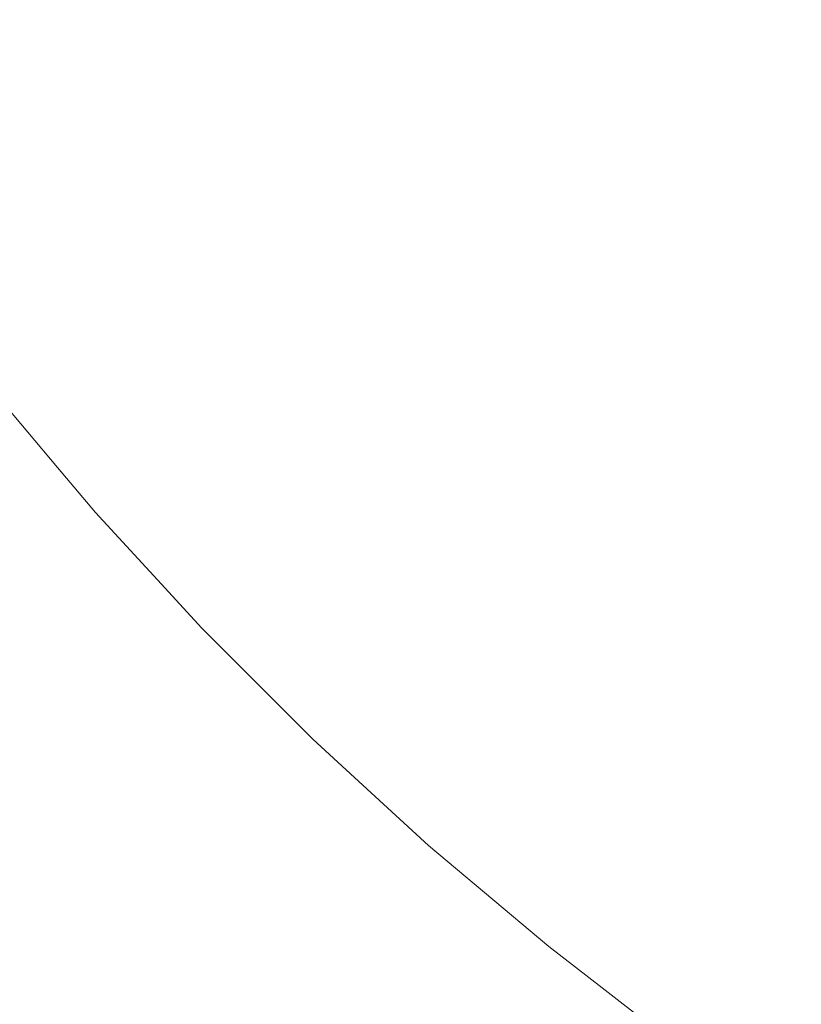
# Model space of a CAD drawing. Header units: centimetres. Extents: x -26 to 27.3, y -23.4 to -21.6.
# Tile 71 of 206: x -8.0449 to -8.0026, y -23.0186 to -22.9654. Entities that reach past the tile are written whole.
import ezdxf

# ---------------------------------------------------------------- set-up
doc = ezdxf.new("R2010")
doc.units = ezdxf.units.CM
doc.header["$LTSCALE"] = 2.54
doc.layers.add('Lucido design-1', color=7, linetype='Continuous')

# ---------------------------------------------------------------- blocks, each defined once
blk = doc.blocks.new('Gruppo-4-1')
at = {"color": 7, "linetype": 'Continuous', "lineweight": 9}
blk.add_3dface([(-25.890647, -21.659888, -9.381992), (-25.890647, -23.259888, -9.381992), (27.209353, -23.259888, -9.381992), (27.209353, -21.659888, -9.381992)], dxfattribs=at)
for points, invisible_edges in [([(-8.021492, -22.965538, -9.808831), (-8.025858, -22.959889, -9.808831), (-8.023369, -22.958049, -9.806065), (-8.019083, -22.963593, -9.806065)], 15), ([(-8.034505, -22.966285, -9.820588), (-8.038891, -22.960083, -9.820588), (-8.03673, -22.958623, -9.817376), (-8.032408, -22.964734, -9.817376)], 15), ([(-8.012156, -22.96683, -9.803427), (-8.016586, -22.961576, -9.803427), (-8.014003, -22.959491, -9.800923), (-8.009664, -22.964636, -9.800923)], 15), ([(-8.036491, -22.967754, -9.823903), (-8.040937, -22.961467, -9.823903), (-8.038891, -22.960083, -9.820588), (-8.034505, -22.966285, -9.820588)], 15), ([(-8.023466, -22.967132, -9.811281), (-8.027898, -22.961398, -9.811281), (-8.025858, -22.959889, -9.808831), (-8.021492, -22.965538, -9.808831)], 15), ([(-8.002639, -22.967224, -9.798556), (-8.007094, -22.962374, -9.798556), (-8.004449, -22.960046, -9.796333), (-8.000096, -22.964786, -9.796333)], 15), ([(-8.025698, -22.968934, -9.814271), (-8.030205, -22.963104, -9.814271), (-8.027898, -22.961398, -9.811281), (-8.023466, -22.967132, -9.811281)], 15), ([(-8.038364, -22.969139, -9.827314), (-8.042867, -22.962771, -9.827314), (-8.040937, -22.961467, -9.823903), (-8.036491, -22.967754, -9.823903)], 15), ([(-8.014566, -22.968951, -9.806065), (-8.019083, -22.963593, -9.806065), (-8.016586, -22.961576, -9.803427), (-8.012156, -22.96683, -9.803427)], 15), ([(-8.005111, -22.969593, -9.800923), (-8.009664, -22.964636, -9.800923), (-8.007094, -22.962374, -9.798556), (-8.002639, -22.967224, -9.798556)], 15), ([(-8.04012, -22.970438, -9.830815), (-8.044678, -22.963994, -9.830815), (-8.042867, -22.962771, -9.827314), (-8.038364, -22.969139, -9.827314)], 15), ([(-8.027831, -22.970656, -9.817376), (-8.032408, -22.964734, -9.817376), (-8.030205, -22.963104, -9.814271), (-8.025698, -22.968934, -9.814271)], 15), ([(-8.041758, -22.971649, -9.834401), (-8.046365, -22.965135, -9.834401), (-8.044678, -22.963994, -9.830815), (-8.04012, -22.970438, -9.830815)], 15), ([(-8.01689, -22.970996, -9.808831), (-8.021492, -22.965538, -9.808831), (-8.019083, -22.963593, -9.806065), (-8.014566, -22.968951, -9.806065)], 15), ([(-8.007508, -22.97189, -9.803427), (-8.012156, -22.96683, -9.803427), (-8.009664, -22.964636, -9.800923), (-8.005111, -22.969593, -9.800923)], 15), ([(-8.043274, -22.97277, -9.838064), (-8.047927, -22.966191, -9.838064), (-8.046365, -22.965135, -9.834401), (-8.041758, -22.971649, -9.834401)], 15), ([(-8.029859, -22.972294, -9.820588), (-8.034505, -22.966285, -9.820588), (-8.032408, -22.964734, -9.817376), (-8.027831, -22.970656, -9.817376)], 15), ([(-8.018795, -22.972672, -9.811281), (-8.023466, -22.967132, -9.811281), (-8.021492, -22.965538, -9.808831), (-8.01689, -22.970996, -9.808831)], 15), ([(-8.044666, -22.9738, -9.841798), (-8.049362, -22.967161, -9.841798), (-8.047927, -22.966191, -9.838064), (-8.043274, -22.97277, -9.838064)], 15), ([(-8.031782, -22.973846, -9.823903), (-8.036491, -22.967754, -9.823903), (-8.034505, -22.966285, -9.820588), (-8.029859, -22.972294, -9.820588)], 15), ([(-8.045933, -22.974737, -9.845597), (-8.050667, -22.968043, -9.845597), (-8.049362, -22.967161, -9.841798), (-8.044666, -22.9738, -9.841798)], 15), ([(-8.020949, -22.974568, -9.814271), (-8.025698, -22.968934, -9.814271), (-8.023466, -22.967132, -9.811281), (-8.018795, -22.972672, -9.811281)], 15), ([(-8.009826, -22.974112, -9.806065), (-8.014566, -22.968951, -9.806065), (-8.012156, -22.96683, -9.803427), (-8.007508, -22.97189, -9.803427)], 15), ([(-8.000352, -22.974352, -9.800923), (-8.005111, -22.969593, -9.800923), (-8.002639, -22.967224, -9.798556), (-7.997983, -22.97188, -9.798556)], 15), ([(-8.033594, -22.97531, -9.827314), (-8.038364, -22.969139, -9.827314), (-8.036491, -22.967754, -9.823903), (-8.031782, -22.973846, -9.823903)], 15), ([(-8.035294, -22.976682, -9.830815), (-8.04012, -22.970438, -9.830815), (-8.038364, -22.969139, -9.827314), (-8.033594, -22.97531, -9.827314)], 15), ([(-8.023006, -22.976378, -9.817376), (-8.027831, -22.970656, -9.817376), (-8.025698, -22.968934, -9.814271), (-8.020949, -22.974568, -9.814271)], 15), ([(-8.01206, -22.976253, -9.808831), (-8.01689, -22.970996, -9.808831), (-8.014566, -22.968951, -9.806065), (-8.009826, -22.974112, -9.806065)], 15), ([(-8.002649, -22.976749, -9.803427), (-8.007508, -22.97189, -9.803427), (-8.005111, -22.969593, -9.800923), (-8.000352, -22.974352, -9.800923)], 15), ([(-8.036878, -22.977962, -9.834401), (-8.041758, -22.971649, -9.834401), (-8.04012, -22.970438, -9.830815), (-8.035294, -22.976682, -9.830815)], 15), ([(-8.024963, -22.978101, -9.820588), (-8.029859, -22.972294, -9.820588), (-8.027831, -22.970656, -9.817376), (-8.023006, -22.976378, -9.817376)], 15), ([(-8.013893, -22.978009, -9.811281), (-8.018795, -22.972672, -9.811281), (-8.01689, -22.970996, -9.808831), (-8.01206, -22.976253, -9.808831)], 15), ([(-8.038346, -22.979146, -9.838064), (-8.043274, -22.97277, -9.838064), (-8.041758, -22.971649, -9.834401), (-8.036878, -22.977962, -9.834401)], 15), ([(-8.004871, -22.979067, -9.806065), (-8.009826, -22.974112, -9.806065), (-8.007508, -22.97189, -9.803427), (-8.002649, -22.976749, -9.803427)], 15), ([(-8.026818, -22.979733, -9.823903), (-8.031782, -22.973846, -9.823903), (-8.029859, -22.972294, -9.820588), (-8.024963, -22.978101, -9.820588)], 15), ([(-8.039693, -22.980234, -9.841798), (-8.044666, -22.9738, -9.841798), (-8.043274, -22.97277, -9.838064), (-8.038346, -22.979146, -9.838064)], 15), ([(-8.015964, -22.979995, -9.814271), (-8.020949, -22.974568, -9.814271), (-8.018795, -22.972672, -9.811281), (-8.013893, -22.978009, -9.811281)], 15), ([(-8.040918, -22.981224, -9.845597), (-8.045933, -22.974737, -9.845597), (-8.044666, -22.9738, -9.841798), (-8.039693, -22.980234, -9.841798)], 15), ([(-8.028567, -22.981272, -9.827314), (-8.033594, -22.97531, -9.827314), (-8.031782, -22.973846, -9.823903), (-8.026818, -22.979733, -9.823903)], 15), ([(-8.007012, -22.981301, -9.808831), (-8.01206, -22.976253, -9.808831), (-8.009826, -22.974112, -9.806065), (-8.004871, -22.979067, -9.806065)], 15), ([(-8.042021, -22.982114, -9.849455), (-8.047072, -22.975579, -9.849455), (-8.045933, -22.974737, -9.845597), (-8.040918, -22.981224, -9.845597)], 15), ([(-8.017943, -22.981891, -9.817376), (-8.023006, -22.976378, -9.817376), (-8.020949, -22.974568, -9.814271), (-8.015964, -22.979995, -9.814271)], 15), ([(-7.997589, -22.981397, -9.803427), (-8.002649, -22.976749, -9.803427), (-8.000352, -22.974352, -9.800923), (-7.995395, -22.978905, -9.800923)], 15), ([(-8.042998, -22.982903, -9.853363), (-8.048081, -22.976326, -9.853363), (-8.047072, -22.975579, -9.849455), (-8.042021, -22.982114, -9.849455)], 15), ([(-8.030207, -22.982716, -9.830815), (-8.035294, -22.976682, -9.830815), (-8.033594, -22.97531, -9.827314), (-8.028567, -22.981272, -9.827314)], 15), ([(-8.043848, -22.98359, -9.857317), (-8.04896, -22.976976, -9.857317), (-8.048081, -22.976326, -9.853363), (-8.042998, -22.982903, -9.853363)], 15), ([(-8.008768, -22.983134, -9.811281), (-8.013893, -22.978009, -9.811281), (-8.01206, -22.976253, -9.808831), (-8.007012, -22.981301, -9.808831)], 15), ([(-8.031735, -22.984061, -9.834401), (-8.036878, -22.977962, -9.834401), (-8.035294, -22.976682, -9.830815), (-8.030207, -22.982716, -9.830815)], 15), ([(-8.019825, -22.983695, -9.820588), (-8.024963, -22.978101, -9.820588), (-8.023006, -22.976378, -9.817376), (-8.017943, -22.981891, -9.817376)], 15), ([(-7.99971, -22.983807, -9.806065), (-8.004871, -22.979067, -9.806065), (-8.002649, -22.976749, -9.803427), (-7.997589, -22.981397, -9.803427)], 15), ([(-8.044572, -22.984174, -9.861308), (-8.049708, -22.977529, -9.861308), (-8.04896, -22.976976, -9.857317), (-8.043848, -22.98359, -9.857317)], 15), ([(-8.045167, -22.984654, -9.865331), (-8.050323, -22.977984, -9.865331), (-8.049708, -22.977529, -9.861308), (-8.044572, -22.984174, -9.861308)], 15), ([(-8.033151, -22.985307, -9.838064), (-8.038346, -22.979146, -9.838064), (-8.036878, -22.977962, -9.834401), (-8.031735, -22.984061, -9.834401)], 15), ([(-8.021609, -22.985405, -9.823903), (-8.026818, -22.979733, -9.823903), (-8.024963, -22.978101, -9.820588), (-8.019825, -22.983695, -9.820588)], 15), ([(-8.010754, -22.985205, -9.814271), (-8.015964, -22.979995, -9.814271), (-8.013893, -22.978009, -9.811281), (-8.008768, -22.983134, -9.811281)], 15), ([(-8.034451, -22.986451, -9.841798), (-8.039693, -22.980234, -9.841798), (-8.038346, -22.979146, -9.838064), (-8.033151, -22.985307, -9.838064)], 15), ([(-8.001755, -22.986131, -9.808831), (-8.007012, -22.981301, -9.808831), (-8.004871, -22.979067, -9.806065), (-7.99971, -22.983807, -9.806065)], 15), ([(-8.023291, -22.987017, -9.827314), (-8.028567, -22.981272, -9.827314), (-8.026818, -22.979733, -9.823903), (-8.021609, -22.985405, -9.823903)], 15), ([(-8.01265, -22.987184, -9.817376), (-8.017943, -22.981891, -9.817376), (-8.015964, -22.979995, -9.814271), (-8.010754, -22.985205, -9.814271)], 15), ([(-8.035633, -22.987492, -9.845597), (-8.040918, -22.981224, -9.845597), (-8.039693, -22.980234, -9.841798), (-8.034451, -22.986451, -9.841798)], 15), ([(-8.036697, -22.988428, -9.849455), (-8.042021, -22.982114, -9.849455), (-8.040918, -22.981224, -9.845597), (-8.035633, -22.987492, -9.845597)], 15), ([(-8.024868, -22.988528, -9.830815), (-8.030207, -22.982716, -9.830815), (-8.028567, -22.981272, -9.827314), (-8.023291, -22.987017, -9.827314)], 15), ([(-8.003431, -22.988036, -9.811281), (-8.008768, -22.983134, -9.811281), (-8.007012, -22.981301, -9.808831), (-8.001755, -22.986131, -9.808831)], 15), ([(-8.03764, -22.989258, -9.853363), (-8.042998, -22.982903, -9.853363), (-8.042021, -22.982114, -9.849455), (-8.036697, -22.988428, -9.849455)], 15), ([(-8.014454, -22.989066, -9.820588), (-8.019825, -22.983695, -9.820588), (-8.017943, -22.981891, -9.817376), (-8.01265, -22.987184, -9.817376)], 15), ([(-8.026338, -22.989938, -9.834401), (-8.031735, -22.984061, -9.834401), (-8.030207, -22.982716, -9.830815), (-8.024868, -22.988528, -9.830815)], 15), ([(-8.03846, -22.98998, -9.857317), (-8.043848, -22.98359, -9.857317), (-8.042998, -22.982903, -9.853363), (-8.03764, -22.989258, -9.853363)], 15), ([(-8.005327, -22.99019, -9.814271), (-8.010754, -22.985205, -9.814271), (-8.008768, -22.983134, -9.811281), (-8.003431, -22.988036, -9.811281)], 15), ([(-8.039158, -22.990594, -9.861308), (-8.044572, -22.984174, -9.861308), (-8.043848, -22.98359, -9.857317), (-8.03846, -22.98998, -9.857317)], 15), ([(-8.016164, -22.99085, -9.823903), (-8.021609, -22.985405, -9.823903), (-8.019825, -22.983695, -9.820588), (-8.014454, -22.989066, -9.820588)], 15), ([(-8.039732, -22.9911, -9.865331), (-8.045167, -22.984654, -9.865331), (-8.044572, -22.984174, -9.861308), (-8.039158, -22.990594, -9.861308)], 15), ([(-8.0277, -22.991242, -9.838064), (-8.033151, -22.985307, -9.838064), (-8.031735, -22.984061, -9.834401), (-8.026338, -22.989938, -9.834401)], 15), ([(-8.040182, -22.991495, -9.869378), (-8.045633, -22.98503, -9.869378), (-8.045167, -22.984654, -9.865331), (-8.039732, -22.9911, -9.865331)], 15), ([(-8.040706, -22.991957, -9.877517), (-8.046176, -22.985469, -9.877517), (-8.045969, -22.985302, -9.873442), (-8.040507, -22.991781, -9.873442)], 15), ([(-8.040507, -22.991781, -9.873442), (-8.045969, -22.985302, -9.873442), (-8.045633, -22.98503, -9.869378), (-8.040182, -22.991495, -9.869378)], 15), ([(-8.02895, -22.992441, -9.841798), (-8.034451, -22.986451, -9.841798), (-8.033151, -22.985307, -9.838064), (-8.0277, -22.991242, -9.838064)], 15), ([(-8.017776, -22.992532, -9.827314), (-8.023291, -22.987017, -9.827314), (-8.021609, -22.985405, -9.823903), (-8.016164, -22.99085, -9.823903)], 15), ([(-8.007137, -22.992247, -9.817376), (-8.01265, -22.987184, -9.817376), (-8.010754, -22.985205, -9.814271), (-8.005327, -22.99019, -9.814271)], 15), ([(-8.041512, -22.992666, -10.095911), (-8.047012, -22.986144, -10.095911), (-8.04664, -22.985843, -10.091937), (-8.041154, -22.99235, -10.091937)], 15), ([(-8.041154, -22.99235, -10.091937), (-8.04664, -22.985843, -10.091937), (-8.046392, -22.985644, -10.087952), (-8.040915, -22.99214, -10.087952)], 15), ([(-8.040915, -22.99214, -10.087952), (-8.046392, -22.985644, -10.087952), (-8.046269, -22.985544, -10.083964), (-8.040796, -22.992036, -10.083964)], 15), ([(-8.040796, -22.992036, -10.083964), (-8.046269, -22.985544, -10.083964), (-8.046254, -22.985532, -10.081992), (-8.042839, -22.989583, -10.081992)], 11), ([(-8.042839, -22.989583, -9.881992), (-8.046254, -22.985532, -9.881992), (-8.046253, -22.985531, -9.881447), (-8.04078, -22.992022, -9.881447)], 14), ([(-8.046254, -22.985532, -9.881992), (-8.042839, -22.989583, -9.881992), (-8.042839, -22.989583, -10.081992), (-8.046254, -22.985532, -10.081992)], 10), ([(-8.04078, -22.992022, -9.881447), (-8.046253, -22.985531, -9.881447), (-8.046176, -22.985469, -9.877517), (-8.040706, -22.991957, -9.877517)], 15), ([(-8.041991, -22.993087, -10.099868), (-8.047507, -22.986544, -10.099868), (-8.047012, -22.986144, -10.095911), (-8.041512, -22.992666, -10.095911)], 15), ([(-8.030087, -22.993531, -9.845597), (-8.035633, -22.987492, -9.845597), (-8.034451, -22.986451, -9.841798), (-8.02895, -22.992441, -9.841798)], 15), ([(-7.997891, -22.992707, -9.811281), (-8.003431, -22.988036, -9.811281), (-8.001755, -22.986131, -9.808831), (-7.996297, -22.990733, -9.808831)], 15), ([(-8.042589, -22.993613, -10.103802), (-8.048127, -22.987044, -10.103802), (-8.047507, -22.986544, -10.099868), (-8.041991, -22.993087, -10.099868)], 15), ([(-8.043306, -22.994244, -10.107705), (-8.04887, -22.987644, -10.107705), (-8.048127, -22.987044, -10.103802), (-8.042589, -22.993613, -10.103802)], 15), ([(-8.03111, -22.994511, -9.849455), (-8.036697, -22.988428, -9.849455), (-8.035633, -22.987492, -9.845597), (-8.030087, -22.993531, -9.845597)], 15), ([(-8.019287, -22.994109, -9.830815), (-8.024868, -22.988528, -9.830815), (-8.023291, -22.987017, -9.827314), (-8.017776, -22.992532, -9.827314)], 15), ([(-8.00886, -22.994204, -9.820588), (-8.014454, -22.989066, -9.820588), (-8.01265, -22.987184, -9.817376), (-8.007137, -22.992247, -9.817376)], 15), ([(-8.044141, -22.994979, -10.111572), (-8.049736, -22.988343, -10.111572), (-8.04887, -22.987644, -10.107705), (-8.043306, -22.994244, -10.107705)], 15), ([(-7.999693, -22.994939, -9.814271), (-8.005327, -22.99019, -9.814271), (-8.003431, -22.988036, -9.811281), (-7.997891, -22.992707, -9.811281)], 15), ([(-8.045093, -22.995818, -10.115395), (-8.050723, -22.98914, -10.115395), (-8.049736, -22.988343, -10.111572), (-8.044141, -22.994979, -10.111572)], 15), ([(-8.032016, -22.99538, -9.853363), (-8.03764, -22.989258, -9.853363), (-8.036697, -22.988428, -9.849455), (-8.03111, -22.994511, -9.849455)], 15), ([(-8.020697, -22.995579, -9.834401), (-8.026338, -22.989938, -9.834401), (-8.024868, -22.988528, -9.830815), (-8.019287, -22.994109, -9.830815)], 15), ([(-8.010492, -22.996059, -9.823903), (-8.016164, -22.99085, -9.823903), (-8.014454, -22.989066, -9.820588), (-8.00886, -22.994204, -9.820588)], 15), ([(-8.042839, -22.989583, -10.081992), (-8.040781, -22.992023, -10.081992), (-8.040796, -22.992036, -10.083964)], 10), ([(-8.040781, -22.992023, -10.081992), (-8.042839, -22.989583, -10.081992), (-8.042839, -22.989583, -9.881992), (-8.040781, -22.992023, -9.881992)], 10), ([(-8.04078, -22.992022, -9.881447), (-8.040781, -22.992023, -9.881992), (-8.042839, -22.989583, -9.881992)], 9), ([(-8.032806, -22.996136, -9.857317), (-8.03846, -22.98998, -9.857317), (-8.03764, -22.989258, -9.853363), (-8.032016, -22.99538, -9.853363)], 15), ([(-8.033477, -22.99678, -9.861308), (-8.039158, -22.990594, -9.861308), (-8.03846, -22.98998, -9.857317), (-8.032806, -22.996136, -9.857317)], 15), ([(-8.022001, -22.996941, -9.838064), (-8.0277, -22.991242, -9.838064), (-8.026338, -22.989938, -9.834401), (-8.020697, -22.995579, -9.834401)], 15), ([(-8.001415, -22.997072, -9.817376), (-8.007137, -22.992247, -9.817376), (-8.005327, -22.99019, -9.814271), (-7.999693, -22.994939, -9.814271)], 15), ([(-8.034029, -22.997309, -9.865331), (-8.039732, -22.9911, -9.865331), (-8.039158, -22.990594, -9.861308), (-8.033477, -22.99678, -9.861308)], 15), ([(-8.034462, -22.997723, -9.869378), (-8.040182, -22.991495, -9.869378), (-8.039732, -22.9911, -9.865331), (-8.034029, -22.997309, -9.865331)], 15), ([(-8.0232, -22.998191, -9.841798), (-8.02895, -22.992441, -9.841798), (-8.0277, -22.991242, -9.838064), (-8.022001, -22.996941, -9.838064)], 15), ([(-8.012031, -22.997808, -9.827314), (-8.017776, -22.992532, -9.827314), (-8.016164, -22.99085, -9.823903), (-8.010492, -22.996059, -9.823903)], 15), ([(-8.034966, -22.998206, -9.877517), (-8.040706, -22.991957, -9.877517), (-8.040507, -22.991781, -9.873442), (-8.034774, -22.998022, -9.873442)], 15), ([(-8.034774, -22.998022, -9.873442), (-8.040507, -22.991781, -9.873442), (-8.040182, -22.991495, -9.869378), (-8.034462, -22.997723, -9.869378)], 15), ([(-8.035396, -22.998619, -10.091937), (-8.041154, -22.99235, -10.091937), (-8.040915, -22.99214, -10.087952), (-8.035167, -22.998399, -10.087952)], 15), ([(-8.035167, -22.998399, -10.087952), (-8.040915, -22.99214, -10.087952), (-8.040796, -22.992036, -10.083964), (-8.035052, -22.998289, -10.083964)], 15), ([(-8.035052, -22.998289, -10.083964), (-8.040796, -22.992036, -10.083964), (-8.040781, -22.992023, -10.081992), (-8.037432, -22.995669, -10.081992)], 11), ([(-8.037432, -22.995669, -9.881992), (-8.040781, -22.992023, -9.881992), (-8.04078, -22.992022, -9.881447), (-8.035037, -22.998275, -9.881447)], 14), ([(-8.040781, -22.992023, -9.881992), (-8.037432, -22.995669, -9.881992), (-8.037432, -22.995669, -10.081992), (-8.040781, -22.992023, -10.081992)], 10), ([(-8.035037, -22.998275, -9.881447), (-8.04078, -22.992022, -9.881447), (-8.040706, -22.991957, -9.877517), (-8.034966, -22.998206, -9.877517)], 15), ([(-8.003053, -22.9991, -9.820588), (-8.00886, -22.994204, -9.820588), (-8.007137, -22.992247, -9.817376), (-8.001415, -22.997072, -9.817376)], 15), ([(-8.036201, -22.99939, -10.099868), (-8.041991, -22.993087, -10.099868), (-8.041512, -22.992666, -10.095911), (-8.035741, -22.998949, -10.095911)], 15), ([(-8.035741, -22.998949, -10.095911), (-8.041512, -22.992666, -10.095911), (-8.041154, -22.99235, -10.091937), (-8.035396, -22.998619, -10.091937)], 15), ([(-8.02429, -22.999328, -9.845597), (-8.030087, -22.993531, -9.845597), (-8.02895, -22.992441, -9.841798), (-8.0232, -22.998191, -9.841798)], 15), ([(-8.013475, -22.999448, -9.830815), (-8.019287, -22.994109, -9.830815), (-8.017776, -22.992532, -9.827314), (-8.012031, -22.997808, -9.827314)], 15), ([(-8.036776, -22.999942, -10.103802), (-8.042589, -22.993613, -10.103802), (-8.041991, -22.993087, -10.099868), (-8.036201, -22.99939, -10.099868)], 15), ([(-8.037466, -23.000602, -10.107705), (-8.043306, -22.994244, -10.107705), (-8.042589, -22.993613, -10.103802), (-8.036776, -22.999942, -10.103802)], 15), ([(-8.02527, -23.000351, -9.849455), (-8.03111, -22.994511, -9.849455), (-8.030087, -22.993531, -9.845597), (-8.02429, -22.999328, -9.845597)], 15), ([(-8.038269, -23.001372, -10.111572), (-8.044141, -22.994979, -10.111572), (-8.043306, -22.994244, -10.107705), (-8.037466, -23.000602, -10.107705)], 15), ([(-8.01482, -23.000976, -9.834401), (-8.020697, -22.995579, -9.834401), (-8.019287, -22.994109, -9.830815), (-8.013475, -22.999448, -9.830815)], 15), ([(-8.004605, -23.001023, -9.823903), (-8.010492, -22.996059, -9.823903), (-8.00886, -22.994204, -9.820588), (-8.003053, -22.9991, -9.820588)], 15), ([(-8.039185, -23.00225, -10.115395), (-8.045093, -22.995818, -10.115395), (-8.044141, -22.994979, -10.111572), (-8.038269, -23.001372, -10.111572)], 15), ([(-8.026139, -23.001257, -9.853363), (-8.032016, -22.99538, -9.853363), (-8.03111, -22.994511, -9.849455), (-8.02527, -23.000351, -9.849455)], 15), ([(-8.026895, -23.002047, -9.857317), (-8.032806, -22.996136, -9.857317), (-8.032016, -22.99538, -9.853363), (-8.026139, -23.001257, -9.853363)], 15), ([(-8.040213, -23.003235, -10.119168), (-8.046162, -22.996758, -10.119168), (-8.045093, -22.995818, -10.115395), (-8.039185, -23.00225, -10.115395)], 15), ([(-8.037432, -22.995669, -10.081992), (-8.035038, -22.998276, -10.081992), (-8.035052, -22.998289, -10.083964)], 10), ([(-8.035038, -22.998276, -10.081992), (-8.037432, -22.995669, -10.081992), (-8.037432, -22.995669, -9.881992), (-8.035038, -22.998276, -9.881992)], 10), ([(-8.035037, -22.998275, -9.881447), (-8.035038, -22.998276, -9.881992), (-8.037432, -22.995669, -9.881992)], 9), ([(-8.016066, -23.002392, -9.838064), (-8.022001, -22.996941, -9.838064), (-8.020697, -22.995579, -9.834401), (-8.01482, -23.000976, -9.834401)], 15), ([(-8.027539, -23.002718, -9.861308), (-8.033477, -22.99678, -9.861308), (-8.032806, -22.996136, -9.857317), (-8.026895, -23.002047, -9.857317)], 15), ([(-8.006069, -23.002835, -9.827314), (-8.012031, -22.997808, -9.827314), (-8.010492, -22.996059, -9.823903), (-8.004605, -23.001023, -9.823903)], 15), ([(-8.041351, -23.004326, -10.122885), (-8.047345, -22.9978, -10.122885), (-8.046162, -22.996758, -10.119168), (-8.040213, -23.003235, -10.119168)], 15), ([(-8.028068, -23.00327, -9.865331), (-8.034029, -22.997309, -9.865331), (-8.033477, -22.99678, -9.861308), (-8.027539, -23.002718, -9.861308)], 15), ([(-8.01721, -23.003692, -9.841798), (-8.0232, -22.998191, -9.841798), (-8.022001, -22.996941, -9.838064), (-8.016066, -23.002392, -9.838064)], 15), ([(-7.997044, -23.003746, -9.820588), (-8.003053, -22.9991, -9.820588), (-8.001415, -22.997072, -9.817376), (-7.995493, -23.001649, -9.817376)], 15), ([(-8.028482, -23.003703, -9.869378), (-8.034462, -22.997723, -9.869378), (-8.034029, -22.997309, -9.865331), (-8.028068, -23.00327, -9.865331)], 15), ([(-8.042598, -23.005521, -10.12654), (-8.048642, -22.998941, -10.12654), (-8.047345, -22.9978, -10.122885), (-8.041351, -23.004326, -10.122885)], 15), ([(-8.028965, -23.004207, -9.877517), (-8.034966, -22.998206, -9.877517), (-8.034774, -22.998022, -9.873442), (-8.028781, -23.004015, -9.873442)], 15), ([(-8.028781, -23.004015, -9.873442), (-8.034774, -22.998022, -9.873442), (-8.034462, -22.997723, -9.869378), (-8.028482, -23.003703, -9.869378)], 15), ([(-8.007441, -23.004535, -9.830815), (-8.013475, -22.999448, -9.830815), (-8.012031, -22.997808, -9.827314), (-8.006069, -23.002835, -9.827314)], 15), ([(-8.029708, -23.004982, -10.095911), (-8.035741, -22.998949, -10.095911), (-8.035396, -22.998619, -10.091937), (-8.029378, -23.004637, -10.091937)], 15), ([(-8.029378, -23.004637, -10.091937), (-8.035396, -22.998619, -10.091937), (-8.035167, -22.998399, -10.087952), (-8.029158, -23.004408, -10.087952)], 15), ([(-8.029158, -23.004408, -10.087952), (-8.035167, -22.998399, -10.087952), (-8.035052, -22.998289, -10.083964), (-8.029048, -23.004293, -10.083964)], 15), ([(-8.029048, -23.004293, -10.083964), (-8.035052, -22.998289, -10.083964), (-8.035038, -22.998276, -10.081992), (-8.031777, -23.001537, -10.081992)], 11), ([(-8.031777, -23.001537, -9.881992), (-8.035038, -22.998276, -9.881992), (-8.035037, -22.998275, -9.881447), (-8.029034, -23.004278, -9.881447)], 14), ([(-8.035038, -22.998276, -9.881992), (-8.031777, -23.001537, -9.881992), (-8.031777, -23.001537, -10.081992), (-8.035038, -22.998276, -10.081992)], 10), ([(-8.029034, -23.004278, -9.881447), (-8.035037, -22.998275, -9.881447), (-8.034966, -22.998206, -9.877517), (-8.028965, -23.004207, -9.877517)], 15), ([(-8.018251, -23.004874, -9.845597), (-8.02429, -22.999328, -9.845597), (-8.0232, -22.998191, -9.841798), (-8.01721, -23.003692, -9.841798)], 15), ([(-8.043952, -23.006819, -10.130126), (-8.05005, -23.00018, -10.130126), (-8.048642, -22.998941, -10.12654), (-8.042598, -23.005521, -10.12654)], 15), ([(-8.030149, -23.005442, -10.099868), (-8.036201, -22.99939, -10.099868), (-8.035741, -22.998949, -10.095911), (-8.029708, -23.004982, -10.095911)], 15), ([(-7.998513, -23.005732, -9.823903), (-8.004605, -23.001023, -9.823903), (-8.003053, -22.9991, -9.820588), (-7.997044, -23.003746, -9.820588)], 15), ([(-8.030701, -23.006017, -10.103802), (-8.036776, -22.999942, -10.103802), (-8.036201, -22.99939, -10.099868), (-8.030149, -23.005442, -10.099868)], 15), ([(-8.019187, -23.005938, -9.849455), (-8.02527, -23.000351, -9.849455), (-8.02429, -22.999328, -9.845597), (-8.018251, -23.004874, -9.845597)], 15), ([(-8.008721, -23.006119, -9.834401), (-8.01482, -23.000976, -9.834401), (-8.013475, -22.999448, -9.830815), (-8.007441, -23.004535, -9.830815)], 15), ([(-8.045411, -23.008218, -10.133636), (-8.051567, -23.001515, -10.133636), (-8.05005, -23.00018, -10.130126), (-8.043952, -23.006819, -10.130126)], 15), ([(-8.031361, -23.006707, -10.107705), (-8.037466, -23.000602, -10.107705), (-8.036776, -22.999942, -10.103802), (-8.030701, -23.006017, -10.103802)], 15), ([(-8.032131, -23.00751, -10.111572), (-8.038269, -23.001372, -10.111572), (-8.037466, -23.000602, -10.107705), (-8.031361, -23.006707, -10.107705)], 15), ([(-8.020017, -23.006881, -9.853363), (-8.026139, -23.001257, -9.853363), (-8.02527, -23.000351, -9.849455), (-8.019187, -23.005938, -9.849455)], 15), ([(-8.033009, -23.008426, -10.115395), (-8.039185, -23.00225, -10.115395), (-8.038269, -23.001372, -10.111572), (-8.032131, -23.00751, -10.111572)], 15), ([(-8.020739, -23.007701, -9.857317), (-8.026895, -23.002047, -9.857317), (-8.026139, -23.001257, -9.853363), (-8.020017, -23.006881, -9.853363)], 15), ([(-8.009905, -23.007587, -9.838064), (-8.016066, -23.002392, -9.838064), (-8.01482, -23.000976, -9.834401), (-8.008721, -23.006119, -9.834401)], 15), ([(-7.999898, -23.007605, -9.827314), (-8.006069, -23.002835, -9.827314), (-8.004605, -23.001023, -9.823903), (-7.998513, -23.005732, -9.823903)], 15), ([(-8.031777, -23.001537, -10.081992), (-8.029035, -23.004279, -10.081992), (-8.029048, -23.004293, -10.083964)], 10), ([(-8.029035, -23.004279, -10.081992), (-8.031777, -23.001537, -10.081992), (-8.031777, -23.001537, -9.881992), (-8.029035, -23.004279, -9.881992)], 10), ([(-8.029034, -23.004278, -9.881447), (-8.029035, -23.004279, -9.881992), (-8.031777, -23.001537, -9.881992)], 9), ([(-8.033994, -23.009454, -10.119168), (-8.040213, -23.003235, -10.119168), (-8.039185, -23.00225, -10.115395), (-8.033009, -23.008426, -10.115395)], 15), ([(-8.021353, -23.008399, -9.861308), (-8.027539, -23.002718, -9.861308), (-8.026895, -23.002047, -9.857317), (-8.020739, -23.007701, -9.857317)], 15), ([(-8.010993, -23.008934, -9.841798), (-8.01721, -23.003692, -9.841798), (-8.016066, -23.002392, -9.838064), (-8.009905, -23.007587, -9.838064)], 15), ([(-8.021859, -23.008973, -9.865331), (-8.028068, -23.00327, -9.865331), (-8.027539, -23.002718, -9.861308), (-8.021353, -23.008399, -9.861308)], 15), ([(-8.001197, -23.009361, -9.830815), (-8.007441, -23.004535, -9.830815), (-8.006069, -23.002835, -9.827314), (-7.999898, -23.007605, -9.827314)], 15), ([(-8.035085, -23.010592, -10.122885), (-8.041351, -23.004326, -10.122885), (-8.040213, -23.003235, -10.119168), (-8.033994, -23.009454, -10.119168)], 15), ([(-8.022254, -23.009423, -9.869378), (-8.028482, -23.003703, -9.869378), (-8.028068, -23.00327, -9.865331), (-8.021859, -23.008973, -9.865331)], 15), ([(-8.022716, -23.009947, -9.877517), (-8.028965, -23.004207, -9.877517), (-8.028781, -23.004015, -9.873442), (-8.02254, -23.009748, -9.873442)], 15), ([(-8.02254, -23.009748, -9.873442), (-8.028781, -23.004015, -9.873442), (-8.028482, -23.003703, -9.869378), (-8.022254, -23.009423, -9.869378)], 15), ([(-8.011983, -23.010159, -9.845597), (-8.018251, -23.004874, -9.845597), (-8.01721, -23.003692, -9.841798), (-8.010993, -23.008934, -9.841798)], 15), ([(-8.03628, -23.011839, -10.12654), (-8.042598, -23.005521, -10.12654), (-8.041351, -23.004326, -10.122885), (-8.035085, -23.010592, -10.122885)], 15), ([(-8.023109, -23.010395, -10.091937), (-8.029378, -23.004637, -10.091937), (-8.029158, -23.004408, -10.087952), (-8.022899, -23.010156, -10.087952)], 15), ([(-8.022899, -23.010156, -10.087952), (-8.029158, -23.004408, -10.087952), (-8.029048, -23.004293, -10.083964), (-8.022795, -23.010037, -10.083964)], 15), ([(-8.022795, -23.010037, -10.083964), (-8.029048, -23.004293, -10.083964), (-8.029035, -23.004279, -10.081992), (-8.025883, -23.007174, -10.081992)], 11), ([(-8.025883, -23.007174, -9.881992), (-8.029035, -23.004279, -9.881992), (-8.029034, -23.004278, -9.881447), (-8.022781, -23.010021, -9.881447)], 14), ([(-8.029035, -23.004279, -9.881992), (-8.025883, -23.007174, -9.881992), (-8.025883, -23.007174, -10.081992), (-8.029035, -23.004279, -10.081992)], 10), ([(-8.022781, -23.010021, -9.881447), (-8.029034, -23.004278, -9.881447), (-8.028965, -23.004207, -9.877517), (-8.022716, -23.009947, -9.877517)], 15), ([(-8.002408, -23.010999, -9.834401), (-8.008721, -23.006119, -9.834401), (-8.007441, -23.004535, -9.830815), (-8.001197, -23.009361, -9.830815)], 15), ([(-8.023846, -23.011232, -10.099868), (-8.030149, -23.005442, -10.099868), (-8.029708, -23.004982, -10.095911), (-8.023425, -23.010753, -10.095911)], 15), ([(-8.023425, -23.010753, -10.095911), (-8.029708, -23.004982, -10.095911), (-8.029378, -23.004637, -10.091937), (-8.023109, -23.010395, -10.091937)], 15), ([(-8.012873, -23.011262, -9.849455), (-8.019187, -23.005938, -9.849455), (-8.018251, -23.004874, -9.845597), (-8.011983, -23.010159, -9.845597)], 15), ([(-8.037578, -23.013193, -10.130126), (-8.043952, -23.006819, -10.130126), (-8.042598, -23.005521, -10.12654), (-8.03628, -23.011839, -10.12654)], 15), ([(-8.024372, -23.01183, -10.103802), (-8.030701, -23.006017, -10.103802), (-8.030149, -23.005442, -10.099868), (-8.023846, -23.011232, -10.099868)], 15), ([(-8.025003, -23.012547, -10.107705), (-8.031361, -23.006707, -10.107705), (-8.030701, -23.006017, -10.103802), (-8.024372, -23.01183, -10.103802)], 15), ([(-8.013662, -23.012239, -9.853363), (-8.020017, -23.006881, -9.853363), (-8.019187, -23.005938, -9.849455), (-8.012873, -23.011262, -9.849455)], 15), ([(-8.003529, -23.012515, -9.838064), (-8.009905, -23.007587, -9.838064), (-8.008721, -23.006119, -9.834401), (-8.002408, -23.010999, -9.834401)], 15), ([(-8.038977, -23.014652, -10.133636), (-8.045411, -23.008218, -10.133636), (-8.043952, -23.006819, -10.130126), (-8.037578, -23.013193, -10.130126)], 15), ([(-8.025738, -23.013382, -10.111572), (-8.032131, -23.00751, -10.111572), (-8.031361, -23.006707, -10.107705), (-8.025003, -23.012547, -10.107705)], 15), ([(-8.025883, -23.007174, -10.081992), (-8.022782, -23.010022, -10.081992), (-8.022795, -23.010037, -10.083964)], 10), ([(-8.022782, -23.010022, -10.081992), (-8.025883, -23.007174, -10.081992), (-8.025883, -23.007174, -9.881992), (-8.022782, -23.010022, -9.881992)], 10), ([(-8.022781, -23.010021, -9.881447), (-8.022782, -23.010022, -9.881992), (-8.025883, -23.007174, -9.881992)], 9), ([(-8.014349, -23.013089, -9.857317), (-8.020739, -23.007701, -9.857317), (-8.020017, -23.006881, -9.853363), (-8.013662, -23.012239, -9.853363)], 15), ([(-8.026577, -23.014334, -10.115395), (-8.033009, -23.008426, -10.115395), (-8.032131, -23.00751, -10.111572), (-8.025738, -23.013382, -10.111572)], 15), ([(-8.014933, -23.013813, -9.861308), (-8.021353, -23.008399, -9.861308), (-8.020739, -23.007701, -9.857317), (-8.014349, -23.013089, -9.857317)], 15), ([(-8.004559, -23.013907, -9.841798), (-8.010993, -23.008934, -9.841798), (-8.009905, -23.007587, -9.838064), (-8.003529, -23.012515, -9.838064)], 15), ([(-8.040474, -23.016215, -10.137065), (-8.046974, -23.009715, -10.137065), (-8.045411, -23.008218, -10.133636), (-8.038977, -23.014652, -10.133636)], 15), ([(-8.027517, -23.015403, -10.119168), (-8.033994, -23.009454, -10.119168), (-8.033009, -23.008426, -10.115395), (-8.026577, -23.014334, -10.115395)], 15), ([(-8.015413, -23.014408, -9.865331), (-8.021859, -23.008973, -9.865331), (-8.021353, -23.008399, -9.861308), (-8.014933, -23.013813, -9.861308)], 15), ([(-8.015789, -23.014874, -9.869378), (-8.022254, -23.009423, -9.869378), (-8.021859, -23.008973, -9.865331), (-8.015413, -23.014408, -9.865331)], 15), ([(-8.005496, -23.015174, -9.845597), (-8.011983, -23.010159, -9.845597), (-8.010993, -23.008934, -9.841798), (-8.004559, -23.013907, -9.841798)], 15), ([(-8.042068, -23.017878, -10.140407), (-8.048637, -23.011309, -10.140407), (-8.046974, -23.009715, -10.137065), (-8.040474, -23.016215, -10.137065)], 15), ([(-8.028559, -23.016586, -10.122885), (-8.035085, -23.010592, -10.122885), (-8.033994, -23.009454, -10.119168), (-8.027517, -23.015403, -10.119168)], 15), ([(-8.016228, -23.015417, -9.877517), (-8.022716, -23.009947, -9.877517), (-8.02254, -23.009748, -9.873442), (-8.016061, -23.01521, -9.873442)], 15), ([(-8.016061, -23.01521, -9.873442), (-8.02254, -23.009748, -9.873442), (-8.022254, -23.009423, -9.869378), (-8.015789, -23.014874, -9.869378)], 15), ([(-8.016903, -23.016253, -10.095911), (-8.023425, -23.010753, -10.095911), (-8.023109, -23.010395, -10.091937), (-8.016602, -23.015881, -10.091937)], 15), ([(-8.016602, -23.015881, -10.091937), (-8.023109, -23.010395, -10.091937), (-8.022899, -23.010156, -10.087952), (-8.016403, -23.015633, -10.087952)], 15), ([(-8.016403, -23.015633, -10.087952), (-8.022899, -23.010156, -10.087952), (-8.022795, -23.010037, -10.083964), (-8.016303, -23.01551, -10.083964)], 15), ([(-8.022795, -23.010037, -10.083964), (-8.022782, -23.010022, -10.081992), (-8.019757, -23.012573, -10.081992)], 9), ([(-8.019757, -23.012573, -10.081992), (-8.016291, -23.015495, -10.081992), (-8.016303, -23.01551, -10.083964), (-8.022795, -23.010037, -10.083964)], 14), ([(-8.019757, -23.012573, -9.881992), (-8.022782, -23.010022, -9.881992), (-8.022781, -23.010021, -9.881447)], 10), ([(-8.022782, -23.010022, -9.881992), (-8.019757, -23.012573, -9.881992), (-8.019757, -23.012573, -10.081992), (-8.022782, -23.010022, -10.081992)], 10), ([(-8.01629, -23.015494, -9.881447), (-8.022781, -23.010021, -9.881447), (-8.022716, -23.009947, -9.877517), (-8.016228, -23.015417, -9.877517)], 15), ([(-8.022781, -23.010021, -9.881447), (-8.01629, -23.015494, -9.881447), (-8.016291, -23.015495, -9.881992), (-8.019757, -23.012573, -9.881992)], 11), ([(-8.006338, -23.016313, -9.849455), (-8.012873, -23.011262, -9.849455), (-8.011983, -23.010159, -9.845597), (-8.005496, -23.015174, -9.845597)], 15), ([(-8.0297, -23.017883, -10.12654), (-8.03628, -23.011839, -10.12654), (-8.035085, -23.010592, -10.122885), (-8.028559, -23.016586, -10.122885)], 15), ([(-8.017303, -23.016748, -10.099868), (-8.023846, -23.011232, -10.099868), (-8.023425, -23.010753, -10.095911), (-8.016903, -23.016253, -10.095911)], 15), ([(-8.043782, -23.019666, -10.143704), (-8.050425, -23.013023, -10.143704), (-8.048637, -23.011309, -10.140407), (-8.042068, -23.017878, -10.140407)], 15), ([(-8.017803, -23.017368, -10.103802), (-8.024372, -23.01183, -10.103802), (-8.023846, -23.011232, -10.099868), (-8.017303, -23.016748, -10.099868)], 15), ([(-8.007085, -23.017322, -9.853363), (-8.013662, -23.012239, -9.853363), (-8.012873, -23.011262, -9.849455), (-8.006338, -23.016313, -9.849455)], 15), ([(-7.99695, -23.017168, -9.838064), (-8.003529, -23.012515, -9.838064), (-8.002408, -23.010999, -9.834401), (-7.995894, -23.015606, -9.834401)], 15), ([(-8.030939, -23.019291, -10.130126), (-8.037578, -23.013193, -10.130126), (-8.03628, -23.011839, -10.12654), (-8.0297, -23.017883, -10.12654)], 15), ([(-8.018403, -23.018111, -10.107705), (-8.025003, -23.012547, -10.107705), (-8.024372, -23.01183, -10.103802), (-8.017803, -23.017368, -10.103802)], 15), ([(-8.019102, -23.018977, -10.111572), (-8.025738, -23.013382, -10.111572), (-8.025003, -23.012547, -10.107705), (-8.018403, -23.018111, -10.107705)], 15), ([(-8.007735, -23.018201, -9.857317), (-8.014349, -23.013089, -9.857317), (-8.013662, -23.012239, -9.853363), (-8.007085, -23.017322, -9.853363)], 15), ([(-7.99792, -23.018603, -9.841798), (-8.004559, -23.013907, -9.841798), (-8.003529, -23.012515, -9.838064), (-7.99695, -23.017168, -9.838064)], 15), ([(-8.045564, -23.021525, -10.146853), (-8.052284, -23.014805, -10.146853), (-8.050425, -23.013023, -10.143704), (-8.043782, -23.019666, -10.143704)], 15), ([(-8.016291, -23.015495, -10.081992), (-8.019757, -23.012573, -10.081992), (-8.019757, -23.012573, -9.881992), (-8.016291, -23.015495, -9.881992)], 10), ([(-8.008288, -23.018949, -9.861308), (-8.014933, -23.013813, -9.861308), (-8.014349, -23.013089, -9.857317), (-8.007735, -23.018201, -9.857317)], 15), ([(-8.032274, -23.020808, -10.133636), (-8.038977, -23.014652, -10.133636), (-8.037578, -23.013193, -10.130126), (-8.030939, -23.019291, -10.130126)], 15), ([(-8.019899, -23.019964, -10.115395), (-8.026577, -23.014334, -10.115395), (-8.025738, -23.013382, -10.111572), (-8.019102, -23.018977, -10.111572)], 15), ([(-8.008743, -23.019564, -9.865331), (-8.015413, -23.014408, -9.865331), (-8.014933, -23.013813, -9.861308), (-8.008288, -23.018949, -9.861308)], 15), ([(-7.998802, -23.019908, -9.845597), (-8.005496, -23.015174, -9.845597), (-8.004559, -23.013907, -9.841798), (-7.99792, -23.018603, -9.841798)], 15), ([(-8.033704, -23.022433, -10.137065), (-8.040474, -23.016215, -10.137065), (-8.038977, -23.014652, -10.133636), (-8.032274, -23.020808, -10.133636)], 15), ([(-8.020794, -23.021072, -10.119168), (-8.027517, -23.015403, -10.119168), (-8.026577, -23.014334, -10.115395), (-8.019899, -23.019964, -10.115395)], 15), ([(-8.009099, -23.020045, -9.869378), (-8.015789, -23.014874, -9.869378), (-8.015413, -23.014408, -9.865331), (-8.008743, -23.019564, -9.865331)], 15), ([(-8.009514, -23.020607, -9.877517), (-8.016228, -23.015417, -9.877517), (-8.016061, -23.01521, -9.873442), (-8.009356, -23.020393, -9.873442)], 15), ([(-8.009356, -23.020393, -9.873442), (-8.016061, -23.01521, -9.873442), (-8.015789, -23.014874, -9.869378), (-8.009099, -23.020045, -9.869378)], 15), ([(-7.999595, -23.021082, -9.849455), (-8.006338, -23.016313, -9.849455), (-8.005496, -23.015174, -9.845597), (-7.998802, -23.019908, -9.845597)], 15), ([(-8.021784, -23.022298, -10.122885), (-8.028559, -23.016586, -10.122885), (-8.027517, -23.015403, -10.119168), (-8.020794, -23.021072, -10.119168)], 15), ([(-8.009868, -23.021086, -10.091937), (-8.016602, -23.015881, -10.091937), (-8.016403, -23.015633, -10.087952), (-8.009679, -23.02083, -10.087952)], 15), ([(-8.009679, -23.02083, -10.087952), (-8.016403, -23.015633, -10.087952), (-8.016303, -23.01551, -10.083964), (-8.009585, -23.020703, -10.083964)], 15), ([(-8.016303, -23.01551, -10.083964), (-8.016291, -23.015495, -10.081992), (-8.013411, -23.017721, -10.081992)], 9), ([(-8.013411, -23.017721, -10.081992), (-8.009574, -23.020687, -10.081992), (-8.009585, -23.020703, -10.083964), (-8.016303, -23.01551, -10.083964)], 14), ([(-8.013411, -23.017721, -9.881992), (-8.016291, -23.015495, -9.881992), (-8.01629, -23.015494, -9.881447)], 10), ([(-8.016291, -23.015495, -9.881992), (-8.013411, -23.017721, -9.881992), (-8.013411, -23.017721, -10.081992), (-8.016291, -23.015495, -10.081992)], 10), ([(-8.009573, -23.020686, -9.881447), (-8.01629, -23.015494, -9.881447), (-8.016228, -23.015417, -9.877517), (-8.009514, -23.020607, -9.877517)], 15), ([(-8.01629, -23.015494, -9.881447), (-8.009573, -23.020686, -9.881447), (-8.009574, -23.020687, -9.881992), (-8.013411, -23.017721, -9.881992)], 11), ([(-8.035226, -23.024162, -10.140407), (-8.042068, -23.017878, -10.140407), (-8.040474, -23.016215, -10.137065), (-8.033704, -23.022433, -10.137065)], 15), ([(-8.010531, -23.021983, -10.099868), (-8.017303, -23.016748, -10.099868), (-8.016903, -23.016253, -10.095911), (-8.010152, -23.02147, -10.095911)], 15), ([(-8.010152, -23.02147, -10.095911), (-8.016903, -23.016253, -10.095911), (-8.016602, -23.015881, -10.091937), (-8.009868, -23.021086, -10.091937)], 15), ([(-8.022869, -23.023642, -10.12654), (-8.0297, -23.017883, -10.12654), (-8.028559, -23.016586, -10.122885), (-8.021784, -23.022298, -10.122885)], 15), ([(-8.011005, -23.022623, -10.103802), (-8.017803, -23.017368, -10.103802), (-8.017303, -23.016748, -10.099868), (-8.010531, -23.021983, -10.099868)], 15), ([(-8.000298, -23.022122, -9.853363), (-8.007085, -23.017322, -9.853363), (-8.006338, -23.016313, -9.849455), (-7.999595, -23.021082, -9.849455)], 15), ([(-8.000911, -23.023028, -9.857317), (-8.007735, -23.018201, -9.857317), (-8.007085, -23.017322, -9.853363), (-8.000298, -23.022122, -9.853363)], 15), ([(-8.036863, -23.026022, -10.143704), (-8.043782, -23.019666, -10.143704), (-8.042068, -23.017878, -10.140407), (-8.035226, -23.024162, -10.140407)], 15), ([(-8.024047, -23.025101, -10.130126), (-8.030939, -23.019291, -10.130126), (-8.0297, -23.017883, -10.12654), (-8.022869, -23.023642, -10.12654)], 15), ([(-8.011573, -23.023391, -10.107705), (-8.018403, -23.018111, -10.107705), (-8.017803, -23.017368, -10.103802), (-8.011005, -23.022623, -10.103802)], 15), ([(-8.009574, -23.020687, -10.081992), (-8.013411, -23.017721, -10.081992), (-8.013411, -23.017721, -9.881992), (-8.009574, -23.020687, -9.881992)], 10), ([(-8.012235, -23.024285, -10.111572), (-8.019102, -23.018977, -10.111572), (-8.018403, -23.018111, -10.107705), (-8.011573, -23.023391, -10.107705)], 15), ([(-8.001431, -23.023798, -9.861308), (-8.008288, -23.018949, -9.861308), (-8.007735, -23.018201, -9.857317), (-8.000911, -23.023028, -9.857317)], 15)]:
    blk.add_3dface(points, dxfattribs=dict(at, invisible_edges=invisible_edges))

msp = doc.modelspace()

# ---------------------------------------------------------------- block references
at = {"layer": 'Lucido design-1', "color": 7}
msp.add_blockref('Gruppo-4-1', (0, 0), dxfattribs=at)

doc.saveas('drawing.dxf')
